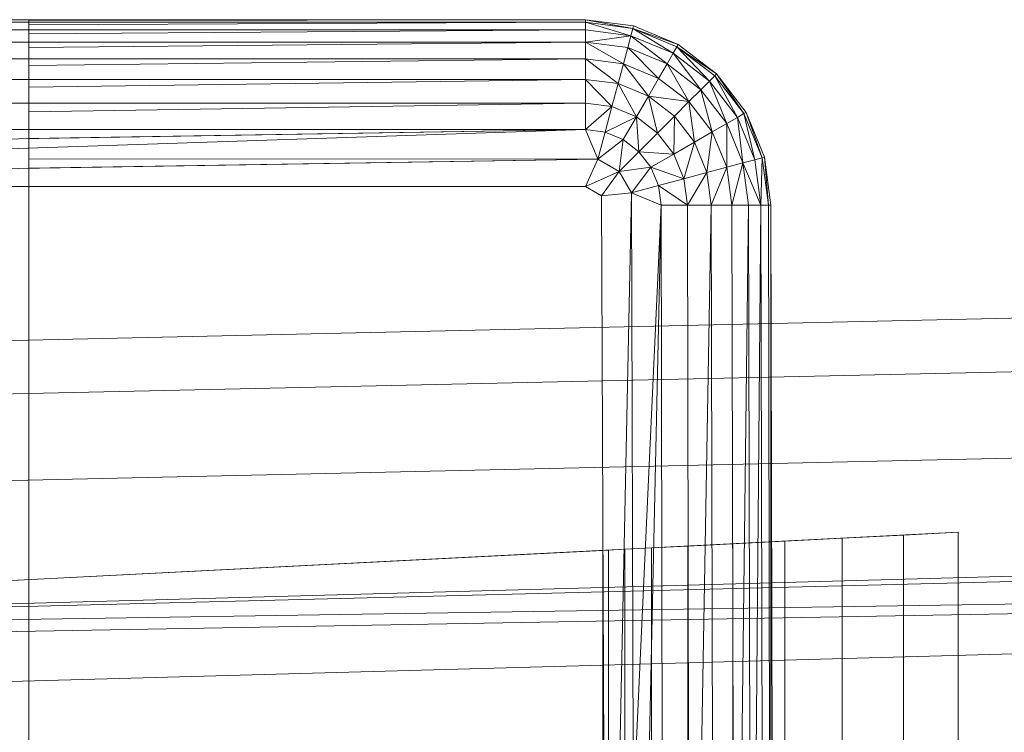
# Model space of a CAD drawing. Header units: metres. Extents: x 397.7 to 427.5, y 12.7 to 28.4.
# Tile 94 of 139: x 407.6582 to 407.736, y 27.3779 to 27.4342. Entities that reach past the tile are written whole.
import ezdxf

# ---------------------------------------------------------------- set-up
doc = ezdxf.new("R2010")
doc.units = ezdxf.units.M
doc.layers.add('A-DETL-____-MBND', color=7, linetype='Continuous', lineweight=18)

# ---------------------------------------------------------------- blocks, each defined once
blk = doc.blocks.new('Family - Inodor P2-153136-05_CLI_AIGUA_P2')
at = {"layer": 'A-DETL-____-MBND', "color": 253, "true_color": 0xaaaaaa}
for p, q in [((0.015214, 0.402906), (0.150237, 0.402906)), ((0.015214, 0.402906), (0.150237, 0.402906)), ((0.015214, 0.402906), (0.150237, 0.402906)), ((0.150237, 0.402906), (0.015214, 0.402906)), ((0.106284, 0.402904), (0.047679, 0.402904)), ((0.106284, 0.402841), (0.150237, 0.402906)), ((0.150237, 0.402906), (0.106284, 0.402841)), ((0.106284, 0.402841), (0.106284, 0.402904)), ((0.106284, 0.402841), (0.106284, 0.402706)), ((0.150237, 0.402906), (0.154029, 0.402407)), ((0.150237, 0.402906), (0.154029, 0.402407)), ((0.150237, 0.402906), (0.150237, 0.402706)), ((0.150237, 0.402906), (0.154029, 0.402407)), ((0.150237, 0.402906), (0.150237, 0.402706)), ((0.153977, 0.402213), (0.150237, 0.402906)), ((0.150237, 0.402706), (0.150237, 0.402906)), ((0.154029, 0.402407), (0.150237, 0.402906)), ((0.153977, 0.402213), (0.150237, 0.402906)), ((0.150237, 0.402706), (0.015214, 0.402706)), ((0.150237, 0.40211), (0.015214, 0.40211)), ((0.150237, 0.402706), (0.106284, 0.402706)), ((0.106284, 0.402706), (0.150237, 0.402706)), ((0.106284, 0.402706), (0.106284, 0.402512)), ((0.150237, 0.402706), (0.106284, 0.402512)), ((0.150237, 0.402706), (0.106284, 0.402512)), ((0.106284, 0.402512), (0.106284, 0.40211)), ((0.150237, 0.40211), (0.106284, 0.40211)), ((0.106284, 0.40211), (0.150237, 0.40211)), ((0.106284, 0.40211), (0.106284, 0.401793)), ((0.150237, 0.40211), (0.106284, 0.401793)), ((0.150237, 0.40211), (0.106284, 0.401793)), ((0.153977, 0.402213), (0.150237, 0.402706)), ((0.150237, 0.402706), (0.150237, 0.40211)), ((0.153977, 0.402213), (0.150237, 0.402706)), ((0.153977, 0.402213), (0.150237, 0.402706)), ((0.153823, 0.401637), (0.150237, 0.402706)), ((0.150237, 0.402706), (0.150237, 0.40211)), ((0.153823, 0.401637), (0.150237, 0.402706)), ((0.150237, 0.40211), (0.150237, 0.402706)), ((0.153823, 0.401637), (0.150237, 0.40211)), ((0.150237, 0.401137), (0.150237, 0.40211)), ((0.153823, 0.401637), (0.150237, 0.40211)), ((0.153823, 0.401637), (0.150237, 0.40211)), ((0.150237, 0.401137), (0.150237, 0.40211)), ((0.150237, 0.40211), (0.150237, 0.401137)), ((0.153977, 0.402213), (0.153823, 0.401637)), ((0.153977, 0.402213), (0.153823, 0.401637)), ((0.153823, 0.401637), (0.153977, 0.402213)), ((0.154029, 0.402407), (0.153977, 0.402213)), ((0.154029, 0.402407), (0.153977, 0.402213)), ((0.153977, 0.402213), (0.154029, 0.402407)), ((0.157462, 0.40077), (0.153977, 0.402213)), ((0.157562, 0.400943), (0.153977, 0.402213)), ((0.157164, 0.400253), (0.153977, 0.402213)), ((0.157562, 0.400943), (0.153977, 0.402213)), ((0.157462, 0.40077), (0.153977, 0.402213)), ((0.157462, 0.40077), (0.153977, 0.402213)), ((0.157164, 0.400253), (0.153977, 0.402213)), ((0.154029, 0.402407), (0.157562, 0.400943)), ((0.154029, 0.402407), (0.157562, 0.400943)), ((0.154029, 0.402407), (0.157562, 0.400943)), ((0.157562, 0.400943), (0.154029, 0.402407)), ((0.106284, 0.401793), (0.106284, 0.401137)), ((0.153823, 0.401637), (0.150237, 0.401137)), ((0.150237, 0.401137), (0.153823, 0.401637)), ((0.153823, 0.401637), (0.153571, 0.400698)), ((0.153571, 0.400698), (0.153823, 0.401637)), ((0.153571, 0.400698), (0.153823, 0.401637)), ((0.157164, 0.400253), (0.153823, 0.401637)), ((0.157164, 0.400253), (0.153823, 0.401637)), ((0.156678, 0.399411), (0.153823, 0.401637)), ((0.157164, 0.400253), (0.153823, 0.401637)), ((0.156678, 0.399411), (0.153823, 0.401637)), ((0.150237, 0.401137), (0.015214, 0.401137)), ((0.150237, 0.401137), (0.106284, 0.401137)), ((0.106284, 0.401137), (0.150237, 0.401137)), ((0.106284, 0.401137), (0.106284, 0.400707)), ((0.150237, 0.401137), (0.106284, 0.400707)), ((0.150237, 0.401137), (0.106284, 0.400707)), ((0.106284, 0.400707), (0.106284, 0.399817)), ((0.153571, 0.400698), (0.150237, 0.401137)), ((0.150237, 0.401137), (0.150237, 0.399817)), ((0.153571, 0.400698), (0.150237, 0.401137)), ((0.153571, 0.400698), (0.150237, 0.401137)), ((0.153229, 0.399423), (0.150237, 0.401137)), ((0.150237, 0.401137), (0.150237, 0.399817)), ((0.153229, 0.399423), (0.150237, 0.401137)), ((0.150237, 0.399817), (0.150237, 0.401137)), ((0.153571, 0.400698), (0.153229, 0.399423)), ((0.153571, 0.400698), (0.153229, 0.399423)), ((0.153229, 0.399423), (0.153571, 0.400698)), ((0.156678, 0.399411), (0.153571, 0.400698)), ((0.156678, 0.399411), (0.153571, 0.400698)), ((0.156018, 0.398268), (0.153571, 0.400698)), ((0.156678, 0.399411), (0.153571, 0.400698)), ((0.156018, 0.398268), (0.153571, 0.400698)), ((0.157462, 0.40077), (0.157164, 0.400253)), ((0.157462, 0.40077), (0.157164, 0.400253)), ((0.157164, 0.400253), (0.157462, 0.40077)), ((0.157562, 0.400943), (0.157462, 0.40077)), ((0.157562, 0.400943), (0.157462, 0.40077)), ((0.157462, 0.40077), (0.157562, 0.400943)), ((0.160455, 0.398473), (0.157462, 0.40077)), ((0.160597, 0.398615), (0.157462, 0.40077)), ((0.160033, 0.398052), (0.157462, 0.40077)), ((0.160597, 0.398615), (0.157462, 0.40077)), ((0.160455, 0.398473), (0.157462, 0.40077)), ((0.160455, 0.398473), (0.157462, 0.40077)), ((0.160033, 0.398052), (0.157462, 0.40077)), ((0.157562, 0.400943), (0.160597, 0.398615)), ((0.157562, 0.400943), (0.160597, 0.398615)), ((0.157562, 0.400943), (0.160597, 0.398615)), ((0.160597, 0.398615), (0.157562, 0.400943)), ((0.150237, 0.399817), (0.015214, 0.399817)), ((0.150237, 0.399817), (0.106284, 0.399817)), ((0.106284, 0.399817), (0.150237, 0.399817)), ((0.106284, 0.399817), (0.106284, 0.399287)), ((0.150237, 0.399817), (0.106284, 0.399287)), ((0.150237, 0.399817), (0.106284, 0.399287)), ((0.153229, 0.399423), (0.150237, 0.399817)), ((0.150237, 0.399817), (0.150237, 0.39819)), ((0.153229, 0.399423), (0.150237, 0.399817)), ((0.153229, 0.399423), (0.150237, 0.399817)), ((0.152808, 0.397852), (0.150237, 0.399817)), ((0.150237, 0.399817), (0.150237, 0.39819)), ((0.152808, 0.397852), (0.150237, 0.399817)), ((0.150237, 0.39819), (0.150237, 0.399817)), ((0.157164, 0.400253), (0.156678, 0.399411)), ((0.157164, 0.400253), (0.156678, 0.399411)), ((0.156678, 0.399411), (0.157164, 0.400253)), ((0.160033, 0.398052), (0.157164, 0.400253)), ((0.160033, 0.398052), (0.157164, 0.400253)), ((0.159345, 0.397364), (0.157164, 0.400253)), ((0.160033, 0.398052), (0.157164, 0.400253)), ((0.159345, 0.397364), (0.157164, 0.400253)), ((0.106284, 0.399287), (0.106284, 0.39819)), ((0.153229, 0.399423), (0.152808, 0.397852)), ((0.153229, 0.399423), (0.152808, 0.397852)), ((0.152808, 0.397852), (0.153229, 0.399423)), ((0.156018, 0.398268), (0.153229, 0.399423)), ((0.156018, 0.398268), (0.153229, 0.399423)), ((0.156018, 0.398268), (0.153229, 0.399423)), ((0.155204, 0.396859), (0.153229, 0.399423)), ((0.155204, 0.396859), (0.153229, 0.399423)), ((0.156678, 0.399411), (0.156018, 0.398268)), ((0.156678, 0.399411), (0.156018, 0.398268)), ((0.156018, 0.398268), (0.156678, 0.399411)), ((0.159345, 0.397364), (0.156678, 0.399411)), ((0.159345, 0.397364), (0.156678, 0.399411)), ((0.158412, 0.396431), (0.156678, 0.399411)), ((0.159345, 0.397364), (0.156678, 0.399411)), ((0.158412, 0.396431), (0.156678, 0.399411)), ((0.150237, 0.39819), (0.015214, 0.39819)), ((0.150237, 0.39819), (0.106284, 0.39819)), ((0.106284, 0.39819), (0.150237, 0.39819)), ((0.106284, 0.39819), (0.106284, 0.397577)), ((0.150237, 0.39819), (0.106284, 0.397577)), ((0.150237, 0.39819), (0.106284, 0.397577)), ((0.152808, 0.397852), (0.150237, 0.39819)), ((0.150237, 0.39819), (0.150237, 0.396307)), ((0.152808, 0.397852), (0.150237, 0.39819)), ((0.152808, 0.397852), (0.150237, 0.39819)), ((0.152321, 0.396033), (0.150237, 0.39819)), ((0.150237, 0.39819), (0.150237, 0.396307)), ((0.152321, 0.396033), (0.150237, 0.39819)), ((0.150237, 0.396307), (0.150237, 0.39819)), ((0.156018, 0.398268), (0.155204, 0.396859)), ((0.156018, 0.398268), (0.155204, 0.396859)), ((0.155204, 0.396859), (0.156018, 0.398268)), ((0.158412, 0.396431), (0.156018, 0.398268)), ((0.158412, 0.396431), (0.156018, 0.398268)), ((0.158412, 0.396431), (0.156018, 0.398268)), ((0.160455, 0.398473), (0.160033, 0.398052)), ((0.160455, 0.398473), (0.160033, 0.398052)), ((0.160033, 0.398052), (0.160455, 0.398473)), ((0.160597, 0.398615), (0.160455, 0.398473)), ((0.160597, 0.398615), (0.160455, 0.398473)), ((0.160455, 0.398473), (0.160597, 0.398615)), ((0.162751, 0.395481), (0.160455, 0.398473)), ((0.162751, 0.395481), (0.160455, 0.398473)), ((0.162235, 0.395183), (0.160455, 0.398473)), ((0.162751, 0.395481), (0.160455, 0.398473)), ((0.162235, 0.395183), (0.160455, 0.398473)), ((0.160597, 0.398615), (0.162925, 0.395581)), ((0.160597, 0.398615), (0.162925, 0.395581)), ((0.160597, 0.398615), (0.162925, 0.395581)), ((0.162751, 0.395481), (0.160597, 0.398615)), ((0.162925, 0.395581), (0.160597, 0.398615)), ((0.162751, 0.395481), (0.160597, 0.398615)), ((0.106284, 0.397577), (0.106284, 0.396307)), ((0.152808, 0.397852), (0.152321, 0.396033)), ((0.152808, 0.397852), (0.152321, 0.396033)), ((0.152321, 0.396033), (0.152808, 0.397852)), ((0.155204, 0.396859), (0.152808, 0.397852)), ((0.155204, 0.396859), (0.152808, 0.397852)), ((0.155204, 0.396859), (0.152808, 0.397852)), ((0.154263, 0.395229), (0.152808, 0.397852)), ((0.154263, 0.395229), (0.152808, 0.397852)), ((0.160033, 0.398052), (0.159345, 0.397364)), ((0.160033, 0.398052), (0.159345, 0.397364)), ((0.159345, 0.397364), (0.160033, 0.398052)), ((0.162235, 0.395183), (0.160033, 0.398052)), ((0.162235, 0.395183), (0.160033, 0.398052)), ((0.161392, 0.394696), (0.160033, 0.398052)), ((0.162235, 0.395183), (0.160033, 0.398052)), ((0.161392, 0.394696), (0.160033, 0.398052)), ((0.155204, 0.396859), (0.154263, 0.395229)), ((0.155204, 0.396859), (0.154263, 0.395229)), ((0.154263, 0.395229), (0.155204, 0.396859)), ((0.157262, 0.395281), (0.155204, 0.396859)), ((0.158412, 0.396431), (0.155204, 0.396859)), ((0.158412, 0.396431), (0.155204, 0.396859)), ((0.157262, 0.395281), (0.155204, 0.396859)), ((0.157262, 0.395281), (0.155204, 0.396859)), ((0.155931, 0.393949), (0.155204, 0.396859)), ((0.155931, 0.393949), (0.155204, 0.396859)), ((0.159345, 0.397364), (0.158412, 0.396431)), ((0.159345, 0.397364), (0.158412, 0.396431)), ((0.158412, 0.396431), (0.159345, 0.397364)), ((0.161392, 0.394696), (0.159345, 0.397364)), ((0.161392, 0.394696), (0.159345, 0.397364)), ((0.160249, 0.394036), (0.159345, 0.397364)), ((0.161392, 0.394696), (0.159345, 0.397364)), ((0.160249, 0.394036), (0.159345, 0.397364)), ((0.150237, 0.396307), (0.015214, 0.396307)), ((0.150237, 0.396307), (0.106284, 0.396307)), ((0.106284, 0.396307), (0.150237, 0.396307)), ((0.106284, 0.396307), (0.106284, 0.39563)), ((0.150237, 0.396307), (0.106284, 0.39563)), ((0.150237, 0.396307), (0.106284, 0.39563)), ((0.152321, 0.396033), (0.150237, 0.396307)), ((0.150237, 0.394226), (0.150237, 0.396307)), ((0.152321, 0.396033), (0.150237, 0.396307)), ((0.152321, 0.396033), (0.150237, 0.396307)), ((0.150237, 0.394226), (0.150237, 0.396307)), ((0.150237, 0.396307), (0.150237, 0.394226)), ((0.152321, 0.396033), (0.150237, 0.394226)), ((0.150237, 0.394226), (0.152321, 0.396033)), ((0.151782, 0.394023), (0.152321, 0.396033)), ((0.151782, 0.394023), (0.152321, 0.396033)), ((0.151782, 0.394023), (0.152321, 0.396033)), ((0.154263, 0.395229), (0.152321, 0.396033)), ((0.154263, 0.395229), (0.152321, 0.396033)), ((0.154263, 0.395229), (0.152321, 0.396033)), ((0.158412, 0.396431), (0.157262, 0.395281)), ((0.158412, 0.396431), (0.157262, 0.395281)), ((0.157262, 0.395281), (0.158412, 0.396431)), ((0.160249, 0.394036), (0.158412, 0.396431)), ((0.160249, 0.394036), (0.158412, 0.396431)), ((0.158841, 0.393223), (0.158412, 0.396431)), ((0.160249, 0.394036), (0.158412, 0.396431)), ((0.158841, 0.393223), (0.158412, 0.396431)), ((0.106284, 0.39563), (0.106284, 0.394226)), ((0.154263, 0.395229), (0.151782, 0.394023)), ((0.151782, 0.394023), (0.154263, 0.395229)), ((0.154263, 0.395229), (0.153222, 0.393426)), ((0.153222, 0.393426), (0.154263, 0.395229)), ((0.153222, 0.393426), (0.154263, 0.395229)), ((0.155931, 0.393949), (0.154263, 0.395229)), ((0.155931, 0.393949), (0.154263, 0.395229)), ((0.155931, 0.393949), (0.154263, 0.395229)), ((0.154459, 0.392477), (0.154263, 0.395229)), ((0.154459, 0.392477), (0.154263, 0.395229)), ((0.157262, 0.395281), (0.155931, 0.393949)), ((0.157262, 0.395281), (0.155931, 0.393949)), ((0.155931, 0.393949), (0.157262, 0.395281)), ((0.15721, 0.392282), (0.157262, 0.395281)), ((0.15721, 0.392282), (0.157262, 0.395281)), ((0.158841, 0.393223), (0.157262, 0.395281)), ((0.158841, 0.393223), (0.157262, 0.395281)), ((0.158841, 0.393223), (0.157262, 0.395281)), ((0.162235, 0.395183), (0.161392, 0.394696)), ((0.162235, 0.395183), (0.161392, 0.394696)), ((0.161392, 0.394696), (0.162235, 0.395183)), ((0.162751, 0.395481), (0.162235, 0.395183)), ((0.162751, 0.395481), (0.162235, 0.395183)), ((0.162235, 0.395183), (0.162751, 0.395481)), ((0.163619, 0.391841), (0.162235, 0.395183)), ((0.163619, 0.391841), (0.162235, 0.395183)), ((0.162679, 0.39159), (0.162235, 0.395183)), ((0.163619, 0.391841), (0.162235, 0.395183)), ((0.162679, 0.39159), (0.162235, 0.395183)), ((0.162925, 0.395581), (0.162751, 0.395481)), ((0.162925, 0.395581), (0.162751, 0.395481)), ((0.162751, 0.395481), (0.162925, 0.395581)), ((0.164195, 0.391996), (0.162751, 0.395481)), ((0.164195, 0.391996), (0.162751, 0.395481)), ((0.163619, 0.391841), (0.162751, 0.395481)), ((0.164195, 0.391996), (0.162751, 0.395481)), ((0.163619, 0.391841), (0.162751, 0.395481)), ((0.162925, 0.395581), (0.164388, 0.392048)), ((0.162925, 0.395581), (0.164388, 0.392048)), ((0.162925, 0.395581), (0.164388, 0.392048)), ((0.164195, 0.391996), (0.162925, 0.395581)), ((0.164388, 0.392048), (0.162925, 0.395581)), ((0.164195, 0.391996), (0.162925, 0.395581)), ((0.161392, 0.394696), (0.160249, 0.394036)), ((0.161392, 0.394696), (0.160249, 0.394036)), ((0.160249, 0.394036), (0.161392, 0.394696)), ((0.162679, 0.39159), (0.161392, 0.394696)), ((0.162679, 0.39159), (0.161392, 0.394696)), ((0.161404, 0.391248), (0.161392, 0.394696)), ((0.162679, 0.39159), (0.161392, 0.394696)), ((0.161404, 0.391248), (0.161392, 0.394696)), ((0.150237, 0.394226), (0.015214, 0.394226)), ((0.150237, 0.394226), (0.015214, 0.39201)), ((0.150237, 0.394226), (0.015214, 0.389728)), ((0.150237, 0.394226), (0.106284, 0.394226)), ((0.106284, 0.394226), (0.150237, 0.394226)), ((0.106284, 0.394226), (0.106284, 0.393505)), ((0.150237, 0.394226), (0.106284, 0.393505)), ((0.150237, 0.394226), (0.106284, 0.393505)), ((0.106284, 0.393505), (0.106284, 0.391924)), ((0.151782, 0.394023), (0.150237, 0.394226)), ((0.151209, 0.391882), (0.150237, 0.394226)), ((0.151782, 0.394023), (0.150237, 0.394226)), ((0.151782, 0.394023), (0.150237, 0.394226)), ((0.151209, 0.391882), (0.150237, 0.394226)), ((0.150237, 0.394226), (0.151209, 0.391882)), ((0.151782, 0.394023), (0.151209, 0.391882)), ((0.151782, 0.394023), (0.151209, 0.391882)), ((0.151209, 0.391882), (0.151782, 0.394023)), ((0.153222, 0.393426), (0.151782, 0.394023)), ((0.153222, 0.393426), (0.151782, 0.394023)), ((0.153222, 0.393426), (0.151782, 0.394023)), ((0.155931, 0.393949), (0.154459, 0.392477)), ((0.155931, 0.393949), (0.154459, 0.392477)), ((0.154459, 0.392477), (0.155931, 0.393949)), ((0.15721, 0.392282), (0.155931, 0.393949)), ((0.15721, 0.392282), (0.155931, 0.393949)), ((0.15721, 0.392282), (0.155931, 0.393949)), ((0.160249, 0.394036), (0.158841, 0.393223)), ((0.160249, 0.394036), (0.158841, 0.393223)), ((0.158841, 0.393223), (0.160249, 0.394036)), ((0.159833, 0.390827), (0.160249, 0.394036)), ((0.159833, 0.390827), (0.160249, 0.394036)), ((0.161404, 0.391248), (0.160249, 0.394036)), ((0.161404, 0.391248), (0.160249, 0.394036)), ((0.161404, 0.391248), (0.160249, 0.394036)), ((0.153222, 0.393426), (0.151209, 0.391882)), ((0.153222, 0.393426), (0.151209, 0.391882)), ((0.151209, 0.391882), (0.153222, 0.393426)), ((0.152892, 0.39091), (0.153222, 0.393426)), ((0.152892, 0.39091), (0.153222, 0.393426)), ((0.152892, 0.39091), (0.153222, 0.393426)), ((0.154459, 0.392477), (0.153222, 0.393426)), ((0.154459, 0.392477), (0.153222, 0.393426)), ((0.154459, 0.392477), (0.153222, 0.393426)), ((0.158841, 0.393223), (0.15721, 0.392282)), ((0.158841, 0.393223), (0.15721, 0.392282)), ((0.15721, 0.392282), (0.158841, 0.393223)), ((0.158014, 0.39034), (0.158841, 0.393223)), ((0.158014, 0.39034), (0.158841, 0.393223)), ((0.159833, 0.390827), (0.158841, 0.393223)), ((0.159833, 0.390827), (0.158841, 0.393223)), ((0.159833, 0.390827), (0.158841, 0.393223)), ((0.154459, 0.392477), (0.152892, 0.39091)), ((0.154459, 0.392477), (0.152892, 0.39091)), ((0.152892, 0.39091), (0.154459, 0.392477)), ((0.155408, 0.391241), (0.154459, 0.392477)), ((0.15721, 0.392282), (0.154459, 0.392477)), ((0.15721, 0.392282), (0.154459, 0.392477)), ((0.155408, 0.391241), (0.154459, 0.392477)), ((0.155408, 0.391241), (0.154459, 0.392477)), ((0.15721, 0.392282), (0.155408, 0.391241)), ((0.15721, 0.392282), (0.155408, 0.391241)), ((0.155408, 0.391241), (0.15721, 0.392282)), ((0.158014, 0.39034), (0.15721, 0.392282)), ((0.158014, 0.39034), (0.15721, 0.392282)), ((0.158014, 0.39034), (0.15721, 0.392282)), ((0.164195, 0.391996), (0.163619, 0.391841)), ((0.164195, 0.391996), (0.163619, 0.391841)), ((0.163619, 0.391841), (0.164195, 0.391996)), ((0.164091, 0.388256), (0.164195, 0.391996)), ((0.164091, 0.388256), (0.164195, 0.391996)), ((0.164388, 0.392048), (0.164195, 0.391996)), ((0.164388, 0.392048), (0.164195, 0.391996)), ((0.164195, 0.391996), (0.164388, 0.392048)), ((0.164687, 0.388256), (0.164195, 0.391996)), ((0.164687, 0.388256), (0.164195, 0.391996)), ((0.164687, 0.388256), (0.164195, 0.391996)), ((0.164388, 0.392048), (0.164888, 0.388256)), ((0.164388, 0.392048), (0.164888, 0.388256)), ((0.164388, 0.392048), (0.164888, 0.388256)), ((0.164687, 0.388256), (0.164388, 0.392048)), ((0.164888, 0.388256), (0.164388, 0.392048)), ((0.164687, 0.388256), (0.164388, 0.392048)), ((0.151209, 0.391882), (0.015214, 0.389728)), ((0.151209, 0.391882), (0.106284, 0.391924)), ((0.106284, 0.391924), (0.151209, 0.391882)), ((0.106284, 0.391924), (0.106284, 0.39117)), ((0.151209, 0.391882), (0.106284, 0.39117)), ((0.151209, 0.391882), (0.106284, 0.39117)), ((0.106284, 0.39117), (0.106284, 0.389728)), ((0.150237, 0.389728), (0.151209, 0.391882)), ((0.151209, 0.391882), (0.150237, 0.389728)), ((0.150237, 0.389728), (0.151209, 0.391882)), ((0.152892, 0.39091), (0.151209, 0.391882)), ((0.152892, 0.39091), (0.151209, 0.391882)), ((0.155408, 0.391241), (0.152892, 0.39091)), ((0.155408, 0.391241), (0.152892, 0.39091)), ((0.152892, 0.39091), (0.155408, 0.391241)), ((0.155408, 0.391241), (0.153864, 0.389228)), ((0.153864, 0.389228), (0.155408, 0.391241)), ((0.153864, 0.389228), (0.155408, 0.391241)), ((0.156004, 0.389801), (0.155408, 0.391241)), ((0.158014, 0.39034), (0.155408, 0.391241)), ((0.158014, 0.39034), (0.155408, 0.391241)), ((0.156004, 0.389801), (0.155408, 0.391241)), ((0.156004, 0.389801), (0.155408, 0.391241)), ((0.161404, 0.391248), (0.159833, 0.390827)), ((0.161404, 0.391248), (0.159833, 0.390827)), ((0.159833, 0.390827), (0.161404, 0.391248)), ((0.160172, 0.388256), (0.161404, 0.391248)), ((0.160172, 0.388256), (0.161404, 0.391248)), ((0.162679, 0.39159), (0.161404, 0.391248)), ((0.162679, 0.39159), (0.161404, 0.391248)), ((0.161404, 0.391248), (0.162679, 0.39159)), ((0.161798, 0.388256), (0.161404, 0.391248)), ((0.161798, 0.388256), (0.161404, 0.391248)), ((0.161798, 0.388256), (0.161404, 0.391248)), ((0.161798, 0.388256), (0.162679, 0.39159)), ((0.161798, 0.388256), (0.162679, 0.39159)), ((0.163619, 0.391841), (0.162679, 0.39159)), ((0.163619, 0.391841), (0.162679, 0.39159)), ((0.162679, 0.39159), (0.163619, 0.391841)), ((0.162679, 0.39159), (0.163118, 0.388256)), ((0.164091, 0.388256), (0.162679, 0.39159)), ((0.163118, 0.388256), (0.162679, 0.39159)), ((0.164091, 0.388256), (0.162679, 0.39159)), ((0.163118, 0.388256), (0.162679, 0.39159)), ((0.164091, 0.388256), (0.163619, 0.391841)), ((0.164091, 0.388256), (0.163619, 0.391841)), ((0.164091, 0.388256), (0.163619, 0.391841)), ((0.152892, 0.39091), (0.150237, 0.389728)), ((0.150237, 0.389728), (0.152892, 0.39091)), ((0.152892, 0.39091), (0.151512, 0.388992)), ((0.151512, 0.388992), (0.152892, 0.39091)), ((0.151512, 0.388992), (0.152892, 0.39091)), ((0.153864, 0.389228), (0.152892, 0.39091)), ((0.153864, 0.389228), (0.152892, 0.39091)), ((0.153864, 0.389228), (0.152892, 0.39091)), ((0.159833, 0.390827), (0.158014, 0.39034)), ((0.159833, 0.390827), (0.158014, 0.39034)), ((0.158014, 0.39034), (0.159833, 0.390827)), ((0.158289, 0.388256), (0.159833, 0.390827)), ((0.158289, 0.388256), (0.159833, 0.390827)), ((0.160172, 0.388256), (0.159833, 0.390827)), ((0.160172, 0.388256), (0.159833, 0.390827)), ((0.160172, 0.388256), (0.159833, 0.390827)), ((0.150237, 0.389728), (0.015214, 0.389728)), ((0.150237, 0.389728), (0.106284, 0.389728)), ((0.106284, 0.389728), (0.150237, 0.389728)), ((0.106284, 0.389728), (0.106284, 0.38949)), ((0.151512, 0.388992), (0.150237, 0.389728)), ((0.151512, 0.388992), (0.150237, 0.389728)), ((0.150237, 0.389728), (0.151512, 0.388992)), ((0.156004, 0.389801), (0.153864, 0.389228)), ((0.156004, 0.389801), (0.153864, 0.389228)), ((0.153864, 0.389228), (0.156004, 0.389801)), ((0.158014, 0.39034), (0.156004, 0.389801)), ((0.158014, 0.39034), (0.156004, 0.389801)), ((0.156004, 0.389801), (0.158014, 0.39034)), ((0.156004, 0.389801), (0.156207, 0.388256)), ((0.158289, 0.388256), (0.156004, 0.389801)), ((0.156207, 0.388256), (0.156004, 0.389801)), ((0.158289, 0.388256), (0.156004, 0.389801)), ((0.156207, 0.388256), (0.156004, 0.389801)), ((0.158289, 0.388256), (0.158014, 0.39034)), ((0.158289, 0.388256), (0.158014, 0.39034)), ((0.158289, 0.388256), (0.158014, 0.39034)), ((0.106284, 0.38949), (0.106284, 0.359222)), ((0.153864, 0.389228), (0.151512, 0.388992)), ((0.153864, 0.389228), (0.151512, 0.388992)), ((0.153864, 0.389228), (0.151512, 0.388992)), ((0.15191, 0.294853), (0.151512, 0.388992)), ((0.151512, 0.388992), (0.15191, 0.294853)), ((0.15191, 0.294853), (0.151512, 0.388992)), ((0.153864, 0.389228), (0.15191, 0.294853)), ((0.15191, 0.294853), (0.153864, 0.389228)), ((0.156207, 0.388256), (0.153864, 0.389228)), ((0.156207, 0.388256), (0.153864, 0.389228)), ((0.156207, 0.388256), (0.153864, 0.389228)), ((0.154192, 0.294853), (0.153864, 0.389228)), ((0.154192, 0.294853), (0.153864, 0.389228)), ((0.156207, 0.388256), (0.15191, 0.294853)), ((0.156207, 0.388256), (0.154192, 0.294853)), ((0.156207, 0.388256), (0.154192, 0.294853)), ((0.154192, 0.294853), (0.156207, 0.388256)), ((0.158289, 0.388256), (0.156207, 0.388256)), ((0.156408, 0.294853), (0.156207, 0.388256)), ((0.158289, 0.388256), (0.156207, 0.388256)), ((0.158289, 0.388256), (0.156207, 0.388256)), ((0.156408, 0.294853), (0.156207, 0.388256)), ((0.156408, 0.294853), (0.156207, 0.388256)), ((0.160172, 0.388256), (0.158289, 0.388256)), ((0.158489, 0.294853), (0.158289, 0.388256)), ((0.160172, 0.388256), (0.158289, 0.388256)), ((0.158289, 0.388256), (0.158489, 0.294853)), ((0.160172, 0.388256), (0.158289, 0.388256)), ((0.158489, 0.294853), (0.158289, 0.388256)), ((0.160172, 0.388256), (0.158489, 0.294853)), ((0.158489, 0.294853), (0.160172, 0.388256)), ((0.161798, 0.388256), (0.160172, 0.388256)), ((0.160372, 0.294853), (0.160172, 0.388256)), ((0.161798, 0.388256), (0.160172, 0.388256)), ((0.161798, 0.388256), (0.160172, 0.388256)), ((0.160372, 0.294853), (0.160172, 0.388256)), ((0.160372, 0.294853), (0.160172, 0.388256)), ((0.163118, 0.388256), (0.161798, 0.388256)), ((0.161999, 0.294853), (0.161798, 0.388256)), ((0.163118, 0.388256), (0.161798, 0.388256)), ((0.161798, 0.388256), (0.161999, 0.294853)), ((0.163118, 0.388256), (0.161798, 0.388256)), ((0.161999, 0.294853), (0.161798, 0.388256)), ((0.163118, 0.388256), (0.161999, 0.294853)), ((0.161999, 0.294853), (0.163118, 0.388256)), ((0.164091, 0.388256), (0.163118, 0.388256)), ((0.163319, 0.294853), (0.163118, 0.388256)), ((0.164091, 0.388256), (0.163118, 0.388256)), ((0.164091, 0.388256), (0.163118, 0.388256)), ((0.163319, 0.294853), (0.163118, 0.388256)), ((0.163319, 0.294853), (0.163118, 0.388256)), ((0.164091, 0.388256), (0.163319, 0.294853)), ((0.163319, 0.294853), (0.164091, 0.388256)), ((0.164687, 0.388256), (0.164091, 0.388256)), ((0.164292, 0.294853), (0.164091, 0.388256)), ((0.164687, 0.388256), (0.164091, 0.388256)), ((0.164687, 0.388256), (0.164091, 0.388256)), ((0.164292, 0.294853), (0.164091, 0.388256)), ((0.164292, 0.294853), (0.164091, 0.388256)), ((0.164888, 0.388256), (0.164687, 0.388256)), ((0.164888, 0.294853), (0.164687, 0.388256)), ((0.164888, 0.388256), (0.164687, 0.388256)), ((0.164687, 0.388256), (0.164888, 0.294853)), ((0.164888, 0.388256), (0.164687, 0.388256)), ((0.164888, 0.294853), (0.164687, 0.388256)), ((0.164888, 0.388256), (0.164888, 0.01465)), ((0.164888, 0.388256), (0.164888, 0.01465)), ((0.164888, 0.388256), (0.165088, 0.294853)), ((0.164888, 0.388256), (0.164888, 0.294853)), ((0.165088, 0.294853), (0.164888, 0.388256)), ((0.164888, 0.294853), (0.164888, 0.388256)), ((0.31954, 0.38234), (0, 0.37522)), ((0.31954, 0.38234), (0, 0.37522)), ((0.31971, 0.378117), (0.000215, 0.370998)), ((0.31971, 0.378117), (0.000215, 0.370997)), ((0.319984, 0.371283), (0.000563, 0.364167)), ((0.319984, 0.371282), (0.000563, 0.364168)), ((0.001271, 0.35389), (0.510952, 0.367967)), ((0.510952, 0.366783), (0.001271, 0.35389)), ((0.015214, 0.354034), (0.179665, 0.362403)), ((0.179665, 0.362403), (0.175357, 0.362184)), ((0.179663, 0.042276), (0.179665, 0.362403)), ((0.510952, 0.361835), (0.001271, 0.35389)), ((0.510952, 0.361835), (0.001271, 0.352705)), ((0.510952, 0.361835), (0.001271, 0.347758)), ((0.165979, 0.361707), (0.161876, 0.361498)), ((0.165979, 0.361707), (0.165978, 0.042972)), ((0.170519, 0.361938), (0.165979, 0.361707)), ((0.170519, 0.361938), (0.170518, 0.042741)), ((0.175357, 0.362184), (0.170519, 0.361938)), ((0.175357, 0.362184), (0.175356, 0.042495)), ((0.151611, 0.360976), (0.015214, 0.354034)), ((0.151611, 0.360976), (0.15161, 0.043703)), ((0.152048, 0.360998), (0.151611, 0.360976)), ((0.152048, 0.360998), (0.152046, 0.043681)), ((0.153344, 0.361064), (0.152048, 0.360998)), ((0.153344, 0.361064), (0.153343, 0.043615)), ((0.155461, 0.361172), (0.153344, 0.361064)), ((0.155461, 0.361172), (0.15546, 0.043507)), ((0.158334, 0.361318), (0.155461, 0.361172)), ((0.158334, 0.361318), (0.158333, 0.043361)), ((0.161876, 0.361498), (0.158334, 0.361318)), ((0.161876, 0.361498), (0.161875, 0.043181)), ((0.106284, 0.359222), (0.106284, 0.358132)), ((0.106284, 0.358132), (0.106284, 0.330732))]:
    blk.add_line(p, q, dxfattribs=at)
blk = doc.blocks.new('LONDR55-XX_ZZ-ARQ-CAA-M3D-Londres55_ifc-1-05_CLI_AIGUA_P2')
at = {"layer": 'A-DETL-____-MBND', "color": 253, "lineweight": 18, "true_color": 0xaaaaaa}
blk.add_blockref('Family - Inodor P2-153136-05_CLI_AIGUA_P2', (407.552683, 27.031264), dxfattribs=at)

msp = doc.modelspace()

# ---------------------------------------------------------------- block references
at = {"lineweight": 5}
msp.add_blockref('LONDR55-XX_ZZ-ARQ-CAA-M3D-Londres55_ifc-1-05_CLI_AIGUA_P2', (0, 0), dxfattribs=at)

doc.saveas('drawing.dxf')
